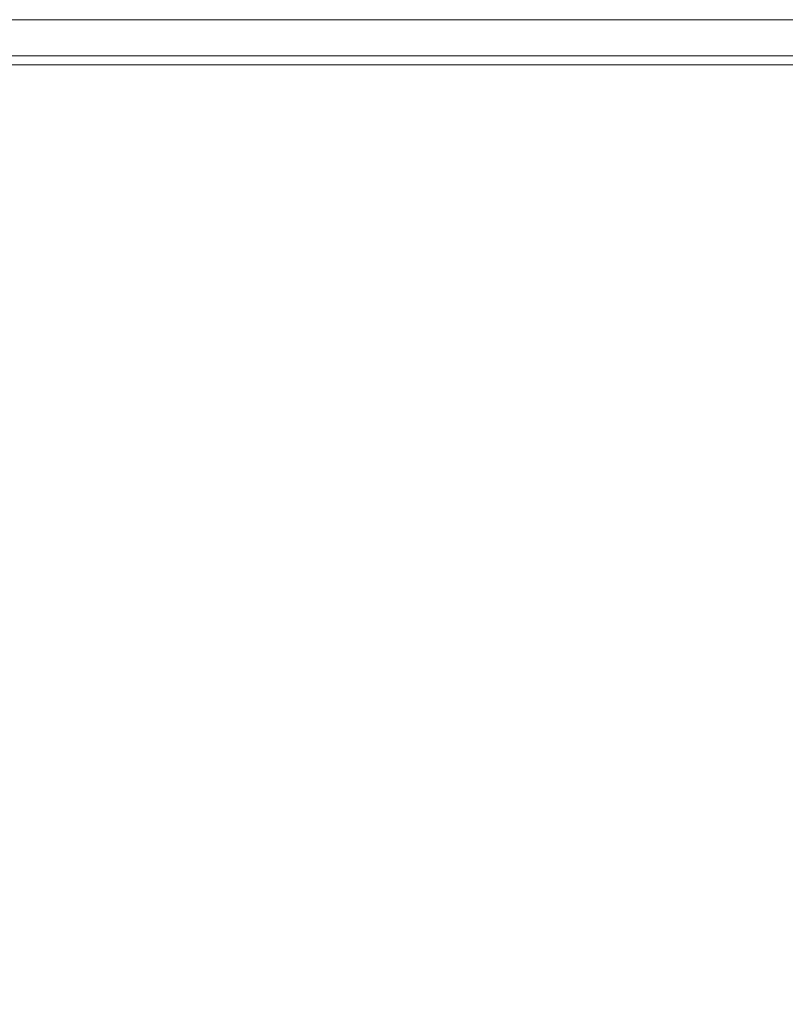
# Model space of a CAD drawing. Header units: millimetres. Extents: x 71658 to 298332, y -154437 to -30421.
# Tile 65 of 155: x 91434 to 91687, y -59256 to -58930. Entities that reach past the tile are written whole.
import ezdxf

# ---------------------------------------------------------------- set-up
doc = ezdxf.new("R2010")
doc.units = ezdxf.units.MM
doc.header["$LTSCALE"] = 500
doc.header["$MEASUREMENT"] = 0
doc.layers.add('A-13-UKS', color=250, linetype='Continuous', lineweight=5)
doc.layers.add('SA_Ripplagi', color=45, linetype='Continuous', lineweight=9)

# ---------------------------------------------------------------- blocks, each defined once
blk = doc.blocks.new('lükanduksed')
at = {"layer": 'A-13-UKS'}
for p, q in [((91864.91738514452, -58930.09207830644), (90980.28880027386, -58930.09207830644)), ((91864.91738514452, -58942.09207830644), (90980.28874895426, -58942.09207830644))]:
    blk.add_line(p, q, dxfattribs=at)

msp = doc.modelspace()

# ---------------------------------------------------------------- linework, layer by layer
at = {"layer": 'SA_Ripplagi', "color": 18, "true_color": 0x000000}
msp.add_lwpolyline([(95030.28881686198, -60089.41361150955), (90930.28880027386, -60089.41361150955), (90930.28880027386, -58945.09204778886), (95030.28881686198, -58945.09204778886)], close=True, dxfattribs=at)

# ---------------------------------------------------------------- block references
at = {"layer": 'A-13-UKS'}
msp.add_blockref('lükanduksed', (0, 0), dxfattribs=at)

doc.saveas('drawing.dxf')
